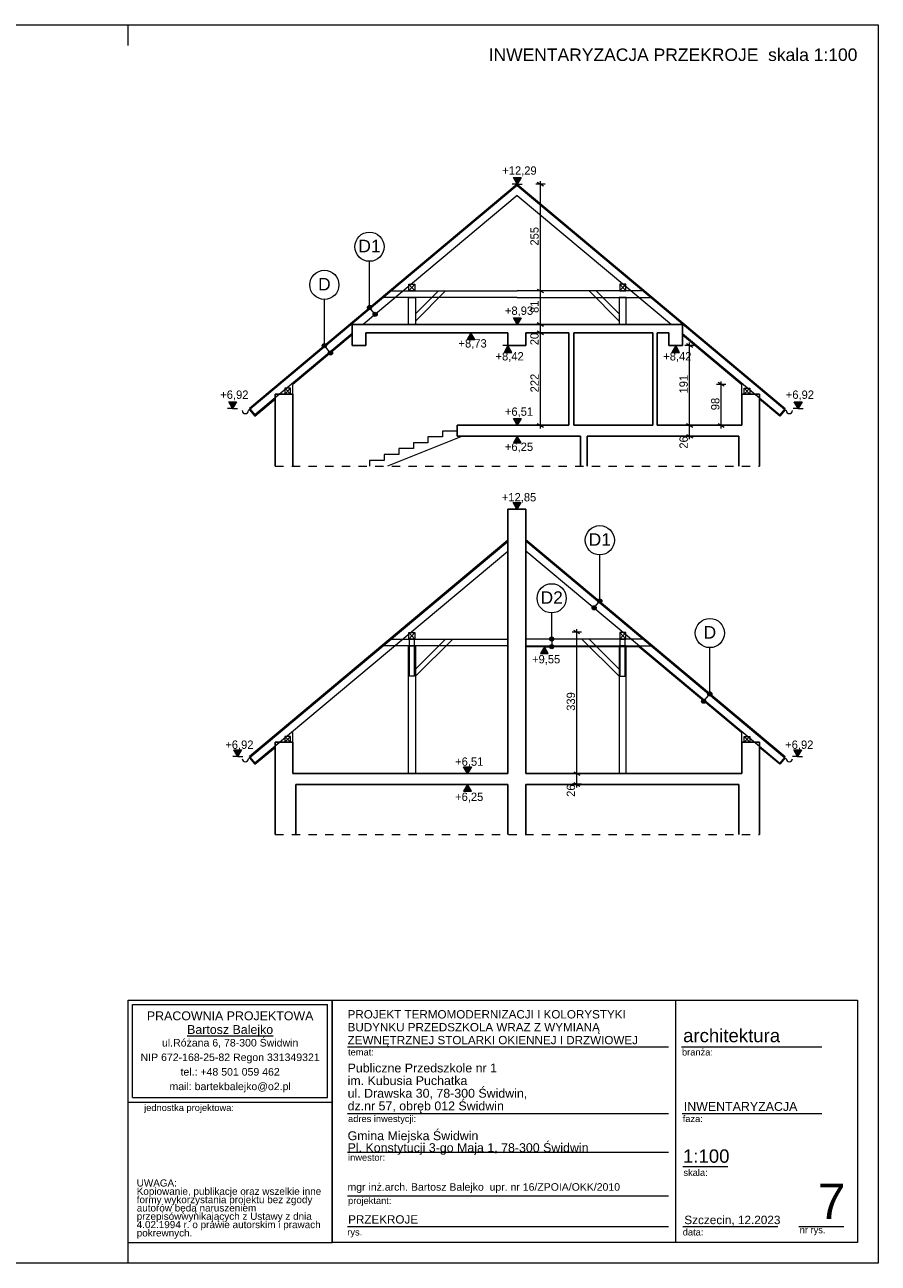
# Model space of a CAD drawing. Extents: x -128160 to 82695, y 7277 to 37028.
# Tile 14 of 14: x 62213 to 82695, y 7328 to 37028. Entities that reach past the tile are written whole.
import ezdxf

# ---------------------------------------------------------------- set-up
doc = ezdxf.new("R2010")
doc.units = 0
doc.header["$MEASUREMENT"] = 0
doc.linetypes.add('Przerywana', pattern=[400, 200, -200])
for name, color, linetype, lineweight in [('A-Opisy_Nr_Pióra__1', 7, 'Continuous', 25), ('Arch opisy_Nr_Pióra__21', 7, 'Continuous', 13), ('ARCH TABELA_Nr_Pióra__1', 7, 'Continuous', 25), ('ARCH TABELA_Nr_Pióra__21', 7, 'Continuous', 13), ('ARCH TABELA_Nr_Pióra__7', 7, 'Continuous', 13), ('Arch wymiary_Nr_Pióra__21', 7, 'Continuous', 13), ('INWENT DACH_Nr_Pióra__21', 7, 'Continuous', 13), ('INWENT KONST. DREWNIANA_Nr_Pióra__21', 7, 'Continuous', 13), ('INWENT OPISY_Nr_Pióra__21', 7, 'Continuous', 13), ('INWENT STROPY_Nr_Pióra__1', 7, 'Continuous', 25), ('INWENT.ŚCIANY_Nr_Pióra__1', 7, 'Continuous', 25), ('Istniejące schody_Nr_Pióra__21', 7, 'Continuous', 13)]:
    doc.layers.add(name, color=color, linetype=linetype, lineweight=lineweight)
doc.layers.add('Arch opisy', color=7, linetype='Continuous')
doc.layers.add('Arch wymiary', color=7, linetype='Continuous')
doc.styles.add('GENERATED_STYLE_1', font='txt')
doc.styles.add('GENERATED_STYLE_4', font='arial.ttf')
doc.styles.add('GENERATED_STYLE_6', font='arial.ttf')
doc.styles.add('GENERATED_STYLE_7', font='arial.ttf')
doc.styles.add('GENERATED_STYLE_8', font='arial.ttf')
doc.styles.add('GENERATED_STYLE_9', font='arial.ttf')
doc.dimstyles.new('GENERATED_STYLE__1', dxfattribs={"dimtxt": 200, "dimasz": 114, "dimexe": 0.18, "dimexo": 0, "dimgap": 0.09, "dimtad": 1, "dimdec": 0, "dimlfac": 0.1, "dimzin": 0, "dimdsep": 46, "dimtxsty": 'GENERATED_STYLE_1', "dimblk": 'ARROWHEAD_2', "dimblk1": 'ARROWHEAD_2', "dimblk2": 'ARROWHEAD_2', "dimcen": 0.09, "dimclrd": 7, "dimclre": 7, "dimclrt": 7, "dimazin": 0, "dimtfac": 1, "dimtdec": 4, "dimtmove": 0, "dimatfit": 3, "dimfxl": 0, "dimtolj": 1, "dimtzin": 0, "dimarcsym": 0})

# ---------------------------------------------------------------- blocks, each defined once
blk = doc.blocks.new('Linia_6', base_point=(69403, 29333))
at = {"layer": 'Arch opisy_Nr_Pióra__21', "linetype": 'Continuous'}
blk.add_line((69403, 29333), (69403, 30441), dxfattribs=at)
blk.add_circle((69403, 30791), 350, dxfattribs=at)
blk = doc.blocks.new('Linia_7', base_point=(69551, 29157))
at = {"layer": 'Arch opisy_Nr_Pióra__21', "linetype": 'Continuous'}
for points in [[(69453, 29333), (69449, 29352), (69439, 29368), (69422, 29379), (69403, 29383), (69384, 29379), (69368, 29368), (69357, 29352), (69353, 29333), (69357, 29314), (69368, 29298), (69384, 29287), (69403, 29283), (69422, 29287), (69439, 29298), (69449, 29314)], [(69601, 29157), (69597, 29176), (69586, 29192), (69570, 29203), (69551, 29207), (69532, 29203), (69515, 29192), (69505, 29176), (69501, 29157), (69505, 29137), (69515, 29121), (69532, 29110), (69551, 29107), (69570, 29110), (69586, 29121), (69597, 29137)]]:
    blk.add_hatch(color=256, dxfattribs=at).paths.add_polyline_path(points, flags=0)
blk.add_line((69519, 29195), (69435, 29295), dxfattribs=at)
for centre in [(69403, 29333), (69551, 29157)]:
    blk.add_circle(centre, 50, dxfattribs=at)
blk = doc.blocks.new('Linia_8', base_point=(70486, 30248))
at = {"layer": 'Arch opisy_Nr_Pióra__21', "linetype": 'Continuous'}
blk.add_line((70486, 30248), (70486, 31356), dxfattribs=at)
blk.add_circle((70486, 31706), 350, dxfattribs=at)
blk = doc.blocks.new('Linia_9', base_point=(70622, 30085))
at = {"layer": 'Arch opisy_Nr_Pióra__21', "linetype": 'Continuous'}
for points in [[(70536, 30248), (70532, 30267), (70521, 30283), (70505, 30294), (70486, 30298), (70467, 30294), (70450, 30283), (70440, 30267), (70436, 30248), (70440, 30229), (70450, 30213), (70467, 30202), (70486, 30198), (70505, 30202), (70521, 30213), (70532, 30229)], [(70672, 30085), (70669, 30104), (70658, 30120), (70641, 30131), (70622, 30135), (70603, 30131), (70587, 30120), (70576, 30104), (70572, 30085), (70576, 30066), (70587, 30049), (70603, 30039), (70622, 30035), (70641, 30039), (70658, 30049), (70669, 30066)]]:
    blk.add_hatch(color=256, dxfattribs=at).paths.add_polyline_path(points, flags=0)
blk.add_line((70590, 30123), (70518, 30210), dxfattribs=at)
for centre in [(70486, 30248), (70622, 30085)]:
    blk.add_circle(centre, 50, dxfattribs=at)
blk = doc.blocks.new('Linia_10', base_point=(78654, 20983))
at = {"layer": 'Arch opisy_Nr_Pióra__21', "linetype": 'Continuous'}
blk.add_line((78654, 20983), (78654, 22091), dxfattribs=at)
blk.add_circle((78654, 22441), 350, dxfattribs=at)
blk = doc.blocks.new('Linia_11', base_point=(78507, 20807))
at = {"layer": 'Arch opisy_Nr_Pióra__21', "linetype": 'Continuous'}
for points in [[(78557, 20807), (78553, 20826), (78542, 20842), (78526, 20853), (78507, 20857), (78488, 20853), (78471, 20842), (78461, 20826), (78457, 20807), (78461, 20787), (78471, 20771), (78488, 20760), (78507, 20757), (78526, 20760), (78542, 20771), (78553, 20787)], [(78704, 20983), (78701, 21002), (78690, 21018), (78673, 21029), (78654, 21033), (78635, 21029), (78619, 21018), (78608, 21002), (78604, 20983), (78608, 20964), (78619, 20948), (78635, 20937), (78654, 20933), (78673, 20937), (78690, 20948), (78701, 20964)]]:
    blk.add_hatch(color=256, dxfattribs=at).paths.add_polyline_path(points, flags=0)
blk.add_line((78539, 20845), (78622, 20945), dxfattribs=at)
for centre in [(78507, 20807), (78654, 20983)]:
    blk.add_circle(centre, 50, dxfattribs=at)
blk = doc.blocks.new('Linia_12', base_point=(76012, 23210))
at = {"layer": 'Arch opisy_Nr_Pióra__21', "linetype": 'Continuous'}
blk.add_line((76012, 23210), (76012, 24317), dxfattribs=at)
blk.add_circle((76012, 24667), 350, dxfattribs=at)
blk = doc.blocks.new('Linia_13', base_point=(75876, 23046))
at = {"layer": 'Arch opisy_Nr_Pióra__21', "linetype": 'Continuous'}
for points in [[(76062, 23210), (76059, 23229), (76048, 23245), (76032, 23256), (76012, 23260), (75993, 23256), (75977, 23245), (75966, 23229), (75962, 23210), (75966, 23190), (75977, 23174), (75993, 23163), (76012, 23160), (76032, 23163), (76048, 23174), (76059, 23190)], [(75926, 23046), (75922, 23065), (75911, 23082), (75895, 23092), (75876, 23096), (75857, 23092), (75841, 23082), (75830, 23065), (75826, 23046), (75830, 23027), (75841, 23011), (75857, 23000), (75876, 22996), (75895, 23000), (75911, 23011), (75922, 23027)]]:
    blk.add_hatch(color=256, dxfattribs=at).paths.add_polyline_path(points, flags=0)
blk.add_line((75908, 23085), (75980, 23171), dxfattribs=at)
for centre in [(76012, 23210), (75876, 23046)]:
    blk.add_circle(centre, 50, dxfattribs=at)
blk = doc.blocks.new('Linia_16', base_point=(74858, 22298))
at = {"layer": 'Arch opisy_Nr_Pióra__21', "linetype": 'Continuous'}
blk.add_line((74858, 22298), (74858, 22925), dxfattribs=at)
blk.add_circle((74858, 23275), 350, dxfattribs=at)
blk = doc.blocks.new('Linia_17', base_point=(74858, 22298))
at = {"layer": 'Arch opisy_Nr_Pióra__21', "linetype": 'Continuous'}
for points in [[(74908, 22298), (74904, 22317), (74893, 22333), (74877, 22344), (74858, 22348), (74839, 22344), (74823, 22333), (74812, 22317), (74808, 22298), (74812, 22279), (74823, 22262), (74839, 22252), (74858, 22248), (74877, 22252), (74893, 22262), (74904, 22279)], [(74908, 22113), (74904, 22132), (74893, 22148), (74877, 22159), (74858, 22163), (74839, 22159), (74823, 22148), (74812, 22132), (74808, 22113), (74812, 22094), (74823, 22077), (74839, 22067), (74858, 22063), (74877, 22067), (74893, 22077), (74904, 22094)]]:
    blk.add_hatch(color=256, dxfattribs=at).paths.add_polyline_path(points, flags=0)
blk.add_line((74858, 22248), (74858, 22163), dxfattribs=at)
for centre in [(74858, 22298), (74858, 22113)]:
    blk.add_circle(centre, 50, dxfattribs=at)
blk = doc.blocks.new('Wymiary_15', base_point=(73809, 29333))
at = {"layer": 'Arch wymiary_Nr_Pióra__21', "linetype": 'Continuous'}
blk.add_hatch(color=256, dxfattribs=at).paths.add_polyline_path([(73809, 29333), (73716, 29173), (73902, 29173)], flags=0)
for p, q in [((73809, 29333), (73689, 29333)), ((73809, 29333), (73716, 29173)), ((73716, 29173), (73902, 29173)), ((73809, 29333), (73929, 29333)), ((73902, 29173), (73809, 29333))]:
    blk.add_line(p, q, dxfattribs=at)
at = {"layer": 'Arch wymiary_Nr_Pióra__21', "insert": (73511, 28941), "char_height": 200, "attachment_point": 7, "style": 'GENERATED_STYLE_1'}
blk.add_mtext('{+8,42}', dxfattribs=at)
blk = doc.blocks.new('Wymiary_16', base_point=(72919, 29643))
at = {"layer": 'Arch wymiary_Nr_Pióra__21', "linetype": 'Continuous'}
blk.add_hatch(color=256, dxfattribs=at).paths.add_polyline_path([(72919, 29643), (72826, 29483), (73012, 29483)], flags=0)
for p, q in [((72919, 29643), (72799, 29643)), ((72919, 29643), (72826, 29483)), ((72826, 29483), (73012, 29483)), ((72919, 29643), (73039, 29643)), ((73012, 29483), (72919, 29643))]:
    blk.add_line(p, q, dxfattribs=at)
at = {"layer": 'Arch wymiary_Nr_Pióra__21', "insert": (72622, 29251), "char_height": 200, "attachment_point": 7, "style": 'GENERATED_STYLE_1'}
blk.add_mtext('{+8,73}', dxfattribs=at)
blk = doc.blocks.new('Wymiary_17', base_point=(77834, 29333))
at = {"layer": 'Arch wymiary_Nr_Pióra__21', "linetype": 'Continuous'}
blk.add_hatch(color=256, dxfattribs=at).paths.add_polyline_path([(77834, 29333), (77741, 29173), (77927, 29173)], flags=0)
for p, q in [((77834, 29333), (77714, 29333)), ((77834, 29333), (77741, 29173)), ((77741, 29173), (77927, 29173)), ((77834, 29333), (77954, 29333)), ((77927, 29173), (77834, 29333))]:
    blk.add_line(p, q, dxfattribs=at)
at = {"layer": 'Arch wymiary_Nr_Pióra__21', "insert": (77536, 28941), "char_height": 200, "attachment_point": 7, "style": 'GENERATED_STYLE_1'}
blk.add_mtext('{+8,42}', dxfattribs=at)
blk = doc.blocks.new('Wymiary_18', base_point=(74034, 29843))
at = {"layer": 'Arch wymiary_Nr_Pióra__21', "linetype": 'Continuous'}
blk.add_hatch(color=256, dxfattribs=at).paths.add_polyline_path([(74034, 29843), (73941, 30003), (74127, 30003)], flags=0)
for p, q in [((74034, 29843), (73941, 30003)), ((73941, 30003), (74127, 30003)), ((74127, 30003), (74034, 29843)), ((74034, 29843), (73914, 29843)), ((74034, 29843), (74154, 29843))]:
    blk.add_line(p, q, dxfattribs=at)
at = {"layer": 'Arch wymiary_Nr_Pióra__21', "insert": (73736, 30035), "char_height": 200, "attachment_point": 7, "style": 'GENERATED_STYLE_1'}
blk.add_mtext('{+8,93}', dxfattribs=at)
blk = doc.blocks.new('Wymiary_19', base_point=(74034, 33203))
at = {"layer": 'Arch wymiary_Nr_Pióra__21', "linetype": 'Continuous'}
blk.add_hatch(color=256, dxfattribs=at).paths.add_polyline_path([(74034, 33203), (73941, 33363), (74127, 33363)], flags=0)
for p, q in [((74034, 33203), (73941, 33363)), ((73941, 33363), (74127, 33363)), ((74127, 33363), (74034, 33203)), ((74034, 33203), (73914, 33203)), ((74034, 33203), (74154, 33203))]:
    blk.add_line(p, q, dxfattribs=at)
at = {"layer": 'Arch wymiary_Nr_Pióra__21', "insert": (73672, 33395), "char_height": 200, "attachment_point": 7, "style": 'GENERATED_STYLE_1'}
blk.add_mtext('{+12,29}', dxfattribs=at)
blk = doc.blocks.new('Wymiary_20', base_point=(74034, 27423))
at = {"layer": 'Arch wymiary_Nr_Pióra__21', "linetype": 'Continuous'}
blk.add_hatch(color=256, dxfattribs=at).paths.add_polyline_path([(74034, 27423), (73941, 27583), (74127, 27583)], flags=0)
for p, q in [((74034, 27423), (73914, 27423)), ((74034, 27423), (73941, 27583)), ((73941, 27583), (74127, 27583)), ((74127, 27583), (74034, 27423)), ((74034, 27423), (74154, 27423))]:
    blk.add_line(p, q, dxfattribs=at)
at = {"layer": 'Arch wymiary_Nr_Pióra__21', "insert": (73736, 27615), "char_height": 200, "attachment_point": 7, "style": 'GENERATED_STYLE_1'}
blk.add_mtext('{+6,51}', dxfattribs=at)
blk = doc.blocks.new('Wymiary_21', base_point=(74034, 27163))
at = {"layer": 'Arch wymiary_Nr_Pióra__21', "linetype": 'Continuous'}
blk.add_hatch(color=256, dxfattribs=at).paths.add_polyline_path([(74034, 27163), (73941, 27003), (74127, 27003)], flags=0)
for p, q in [((74034, 27163), (73914, 27163)), ((74034, 27163), (73941, 27003)), ((74034, 27163), (74154, 27163)), ((74127, 27003), (74034, 27163)), ((73941, 27003), (74127, 27003))]:
    blk.add_line(p, q, dxfattribs=at)
at = {"layer": 'Arch wymiary_Nr_Pióra__21', "insert": (73736, 26771), "char_height": 200, "attachment_point": 7, "style": 'GENERATED_STYLE_1'}
blk.add_mtext('{+6,25}', dxfattribs=at)
blk = doc.blocks.new('*D50')
at = {"layer": 'Arch wymiary_Nr_Pióra__21', "linetype": 'Continuous'}
for p, q in [((78280, 27423), (78055, 27423)), ((78092, 27466), (78242, 27380)), ((78167, 27163), (78167, 27423)), ((78280, 27163), (78055, 27163)), ((78092, 27206), (78242, 27120)), ((78167, 27089), (78167, 27163))]:
    blk.add_line(p, q, dxfattribs=at)
at = {"layer": 'Arch wymiary_Nr_Pióra__21', "char_height": 200, "attachment_point": 7, "rotation": 90, "style": 'GENERATED_STYLE_1'}
for s, insert in [('{191}', (78127, 28186)), ('{26}', (78127, 26863))]:
    blk.add_mtext(s, dxfattribs=dict(at, insert=insert))
blk = doc.blocks.new('ARROWHEAD_2')
at = {"color": 0, "linetype": 'Continuous', "lineweight": 0}
for p, q in [((0, 0), (-1, 0)), ((-0.38, -0.66), (0.38, 0.66))]:
    blk.add_line(p, q, dxfattribs=at)
blk = doc.blocks.new('*D51')
at = {"layer": 'Arch wymiary_Nr_Pióra__21', "linetype": 'Continuous'}
for p, q in [((78167, 29333), (78167, 29406)), ((78280, 29333), (78055, 29333)), ((78242, 29290), (78092, 29376)), ((78167, 27423), (78167, 29333)), ((78280, 27423), (78055, 27423)), ((78092, 27466), (78242, 27380))]:
    blk.add_line(p, q, dxfattribs=at)
at = {"layer": 'Arch wymiary_Nr_Pióra__21', "char_height": 200, "attachment_point": 7, "rotation": 90, "style": 'GENERATED_STYLE_1'}
for s, insert in [('{191}', (78127, 28186)), ('{26}', (78127, 26863))]:
    blk.add_mtext(s, dxfattribs=dict(at, insert=insert))
blk = doc.blocks.new('*D52')
at = {"layer": 'Arch wymiary_Nr_Pióra__21', "linetype": 'Continuous'}
for p, q in [((79038, 28403), (78813, 28403)), ((79001, 28360), (78851, 28446)), ((78926, 28403), (78926, 28476)), ((78926, 27423), (78926, 28403)), ((79038, 27423), (78813, 27423)), ((78851, 27466), (79001, 27380)), ((78926, 27349), (78926, 27423))]:
    blk.add_line(p, q, dxfattribs=at)
at = {"layer": 'Arch wymiary_Nr_Pióra__21', "insert": (78886, 27785), "char_height": 200, "attachment_point": 7, "rotation": 90, "style": 'GENERATED_STYLE_1'}
blk.add_mtext('{98}', dxfattribs=at)
blk = doc.blocks.new('*D53')
at = {"layer": 'Arch wymiary_Nr_Pióra__21', "linetype": 'Continuous'}
for p, q in [((74700, 29643), (74475, 29643)), ((74513, 29686), (74663, 29600)), ((74588, 27423), (74588, 29643)), ((74700, 27423), (74475, 27423)), ((74513, 27466), (74663, 27380)), ((74588, 27349), (74588, 27423))]:
    blk.add_line(p, q, dxfattribs=at)
at = {"layer": 'Arch wymiary_Nr_Pióra__21', "char_height": 200, "attachment_point": 7, "rotation": 90, "style": 'GENERATED_STYLE_1'}
for s, insert in [('{255}', (74548, 31733)), ('{81}', (74548, 30117)), ('{20}', (74548, 29343)), ('{222}', (74548, 28213))]:
    blk.add_mtext(s, dxfattribs=dict(at, insert=insert))
blk = doc.blocks.new('*D54')
at = {"layer": 'Arch wymiary_Nr_Pióra__21', "linetype": 'Continuous'}
for p, q in [((74700, 29843), (74475, 29843)), ((74513, 29886), (74663, 29800)), ((74588, 29643), (74588, 29843)), ((74700, 29643), (74475, 29643)), ((74513, 29686), (74663, 29600))]:
    blk.add_line(p, q, dxfattribs=at)
at = {"layer": 'Arch wymiary_Nr_Pióra__21', "char_height": 200, "attachment_point": 7, "rotation": 90, "style": 'GENERATED_STYLE_1'}
for s, insert in [('{255}', (74548, 31733)), ('{81}', (74548, 30117)), ('{20}', (74548, 29343)), ('{222}', (74548, 28213))]:
    blk.add_mtext(s, dxfattribs=dict(at, insert=insert))
blk = doc.blocks.new('*D55')
at = {"layer": 'Arch wymiary_Nr_Pióra__21', "linetype": 'Continuous'}
for p, q in [((74700, 30648), (74475, 30648)), ((74513, 30691), (74663, 30605)), ((74588, 29843), (74588, 30648)), ((74700, 29843), (74475, 29843)), ((74513, 29886), (74663, 29800))]:
    blk.add_line(p, q, dxfattribs=at)
at = {"layer": 'Arch wymiary_Nr_Pióra__21', "char_height": 200, "attachment_point": 7, "rotation": 90, "style": 'GENERATED_STYLE_1'}
for s, insert in [('{255}', (74548, 31733)), ('{81}', (74548, 30117)), ('{20}', (74548, 29343)), ('{222}', (74548, 28213))]:
    blk.add_mtext(s, dxfattribs=dict(at, insert=insert))
blk = doc.blocks.new('*D56')
at = {"layer": 'Arch wymiary_Nr_Pióra__21', "linetype": 'Continuous'}
for p, q in [((74588, 33203), (74588, 33276)), ((74700, 33203), (74475, 33203)), ((74663, 33160), (74513, 33246)), ((74588, 30648), (74588, 33203)), ((74700, 30648), (74475, 30648)), ((74513, 30691), (74663, 30605))]:
    blk.add_line(p, q, dxfattribs=at)
at = {"layer": 'Arch wymiary_Nr_Pióra__21', "char_height": 200, "attachment_point": 7, "rotation": 90, "style": 'GENERATED_STYLE_1'}
for s, insert in [('{255}', (74548, 31733)), ('{81}', (74548, 30117)), ('{20}', (74548, 29343)), ('{222}', (74548, 28213))]:
    blk.add_mtext(s, dxfattribs=dict(at, insert=insert))
blk = doc.blocks.new('*D57')
at = {"layer": 'Arch wymiary_Nr_Pióra__21', "linetype": 'Continuous'}
for p, q in [((75574, 19073), (75349, 19073)), ((75386, 19116), (75536, 19030)), ((75461, 18813), (75461, 19073)), ((75574, 18813), (75349, 18813)), ((75386, 18856), (75536, 18770)), ((75461, 18739), (75461, 18813))]:
    blk.add_line(p, q, dxfattribs=at)
at = {"layer": 'Arch wymiary_Nr_Pióra__21', "char_height": 200, "attachment_point": 7, "rotation": 90, "style": 'GENERATED_STYLE_1'}
for s, insert in [('{339}', (75421, 20576)), ('{26}', (75421, 18513))]:
    blk.add_mtext(s, dxfattribs=dict(at, insert=insert))
blk = doc.blocks.new('*D58')
at = {"layer": 'Arch wymiary_Nr_Pióra__21', "linetype": 'Continuous'}
for p, q in [((75574, 22463), (75349, 22463)), ((75536, 22420), (75386, 22506)), ((75461, 22463), (75461, 22536)), ((75461, 19073), (75461, 22463)), ((75574, 19073), (75349, 19073)), ((75386, 19116), (75536, 19030))]:
    blk.add_line(p, q, dxfattribs=at)
at = {"layer": 'Arch wymiary_Nr_Pióra__21', "char_height": 200, "attachment_point": 7, "rotation": 90, "style": 'GENERATED_STYLE_1'}
for s, insert in [('{339}', (75421, 20576)), ('{26}', (75421, 18513))]:
    blk.add_mtext(s, dxfattribs=dict(at, insert=insert))
blk = doc.blocks.new('Wymiary_25', base_point=(67201, 27828))
at = {"layer": 'Arch wymiary_Nr_Pióra__21', "linetype": 'Continuous'}
blk.add_hatch(color=256, dxfattribs=at).paths.add_polyline_path([(67201, 27828), (67109, 27988), (67294, 27988)], flags=0)
for p, q in [((67201, 27828), (67109, 27988)), ((67109, 27988), (67294, 27988)), ((67294, 27988), (67201, 27828)), ((67201, 27828), (67081, 27828)), ((67201, 27828), (67321, 27828))]:
    blk.add_line(p, q, dxfattribs=at)
at = {"layer": 'Arch wymiary_Nr_Pióra__21', "insert": (66904, 28020), "char_height": 200, "attachment_point": 7, "style": 'GENERATED_STYLE_1'}
blk.add_mtext('{+6,92}', dxfattribs=at)
blk = doc.blocks.new('Wymiary_26', base_point=(80773, 27828))
at = {"layer": 'Arch wymiary_Nr_Pióra__21', "linetype": 'Continuous'}
blk.add_hatch(color=256, dxfattribs=at).paths.add_polyline_path([(80773, 27828), (80680, 27988), (80866, 27988)], flags=0)
for p, q in [((80773, 27828), (80680, 27988)), ((80680, 27988), (80866, 27988)), ((80866, 27988), (80773, 27828)), ((80773, 27828), (80653, 27828)), ((80773, 27828), (80893, 27828))]:
    blk.add_line(p, q, dxfattribs=at)
at = {"layer": 'Arch wymiary_Nr_Pióra__21', "insert": (80476, 28020), "char_height": 200, "attachment_point": 7, "style": 'GENERATED_STYLE_1'}
blk.add_mtext('{+6,92}', dxfattribs=at)

msp = doc.modelspace()

# ---------------------------------------------------------------- hatches: boundary and pattern name
at = {"layer": 'Arch wymiary_Nr_Pióra__21', "linetype": 'Continuous'}
for points in [[(74023.8, 25412.8), (73931, 25572.8), (74116.6, 25572.8)], [(74684.1, 22112.8), (74591.3, 21952.8), (74776.9, 21952.8)], [(67323.5, 19478.4), (67230.7, 19638.4), (67416.3, 19638.4)], [(80758.8, 19478.4), (80666, 19638.4), (80851.6, 19638.4)], [(72838.2, 19072.8), (72745.4, 19232.8), (72931, 19232.8)], [(72838.2, 18812.8), (72745.4, 18652.8), (72931, 18652.8)]]:
    msp.add_hatch(color=256, dxfattribs=at).paths.add_polyline_path(points, flags=0)

# ---------------------------------------------------------------- linework, layer by layer
at = {"layer": 'ARCH TABELA_Nr_Pióra__21', "linetype": 'Continuous'}
for p, q in [((40895, 37028.4), (82695, 37028.4)), ((64695, 36528.4), (64695, 37028.4)), ((64695, 36528.4), (64695, 37028.4)), ((64695, 36528.4), (64695, 37028.4)), ((82695, 37028.4), (82695, 7328.4)), ((64695, 13639.5), (82195, 13639.5)), ((64695, 7828.4), (64695, 13639.5)), ((64695, 11192.7), (64695, 13639.5)), ((64695, 13639.5), (69588.6, 13639.5)), ((64801.3, 13533.1), (69482.2, 13533.1)), ((64801.3, 11299.1), (64801.3, 13533.1)), ((69482.2, 11299.1), (69482.2, 13533.1)), ((69588.6, 11192.7), (69588.6, 13639.5)), ((69588.6, 13639.5), (69588.6, 7828.4)), ((77833.3, 13639.5), (77833.3, 7828.4)), ((82195, 13639.5), (82195, 7828.4)), ((69588.6, 7828.4), (69588.6, 13239.5)), ((69960.8, 12518.9), (77660.6, 12518.9)), ((77972.6, 12518.9), (81339.9, 12518.9)), ((64801.3, 11299.1), (69482.2, 11299.1)), ((64695, 11192.7), (69588.6, 11192.7)), ((69960.8, 10918.4), (77660.6, 10918.4)), ((77990, 10918.4), (81339.9, 10918.4)), ((69960.8, 9990.4), (77660.6, 9990.4)), ((78001.8, 9646.2), (79081.5, 9646.2)), ((69960.8, 8946.2), (77660.6, 8946.2)), ((69960.8, 8210.8), (77660.6, 8210.8)), ((78001.8, 8210.8), (80283.6, 8210.8)), ((80792.3, 8210.8), (81871.9, 8210.8)), ((64695, 7828.4), (69588.6, 7828.4)), ((64695, 7328.4), (64695, 7828.4)), ((64695, 7328.4), (64695, 7828.4)), ((64695, 7328.4), (64695, 7828.4)), ((82195, 7828.4), (69588.6, 7828.4)), ((82695, 7328.4), (40895, 7328.4))]:
    msp.add_line(p, q, dxfattribs=at)
at = {"layer": 'Arch wymiary_Nr_Pióra__21', "linetype": 'Continuous'}
for p, q in [((73931, 25572.8), (74116.6, 25572.8)), ((74023.8, 25412.8), (73931, 25572.8)), ((74116.6, 25572.8), (74023.8, 25412.8)), ((74023.8, 25412.8), (73903.8, 25412.8)), ((74023.8, 25412.8), (74143.8, 25412.8)), ((74684.1, 22112.8), (74564.1, 22112.8)), ((74684.1, 22112.8), (74591.3, 21952.8)), ((74776.9, 21952.8), (74684.1, 22112.8)), ((74684.1, 22112.8), (74804.1, 22112.8)), ((74591.3, 21952.8), (74776.9, 21952.8)), ((67230.7, 19638.4), (67416.3, 19638.4)), ((67323.5, 19478.4), (67230.7, 19638.4)), ((67416.3, 19638.4), (67323.5, 19478.4)), ((80666, 19638.4), (80851.6, 19638.4)), ((80758.8, 19478.4), (80666, 19638.4)), ((80851.6, 19638.4), (80758.8, 19478.4)), ((67323.5, 19478.4), (67203.5, 19478.4)), ((67323.5, 19478.4), (67443.5, 19478.4)), ((80758.8, 19478.4), (80638.8, 19478.4)), ((80758.8, 19478.4), (80878.8, 19478.4)), ((72838.2, 19072.8), (72718.2, 19072.8)), ((72745.4, 19232.8), (72931, 19232.8)), ((72838.2, 19072.8), (72745.4, 19232.8)), ((72931, 19232.8), (72838.2, 19072.8)), ((72838.2, 19072.8), (72958.2, 19072.8)), ((72838.2, 18812.8), (72718.2, 18812.8)), ((72838.2, 18812.8), (72745.4, 18652.8)), ((72931, 18652.8), (72838.2, 18812.8)), ((72838.2, 18812.8), (72958.2, 18812.8)), ((72745.4, 18652.8), (72931, 18652.8))]:
    msp.add_line(p, q, dxfattribs=at)
at = {"layer": 'INWENT DACH_Nr_Pióra__21', "linetype": 'Continuous'}
for p, q in [((74033.8, 33202.8), (67602.8, 27828.4)), ((74033.8, 33202.8), (80464.8, 27828.4)), ((70068.8, 29589.5), (68648.8, 28402.8)), ((77998.8, 29589.5), (79418.8, 28402.8)), ((68648.8, 28172.8), (68648.8, 28402.8)), ((79418.8, 28172.8), (79418.8, 28402.8)), ((67731.7, 27642.9), (68218.8, 28050)), ((80335.9, 27642.9), (79848.8, 28050)), ((67618.8, 27809.2), (67580.4, 27777.2)), ((67618.8, 27809.2), (67602.8, 27828.4)), ((67603.5, 27796.4), (67731.7, 27642.9)), ((80464.2, 27796.4), (80335.9, 27642.9)), ((80448.8, 27809.2), (80464.8, 27828.4)), ((80448.8, 27809.2), (80487.2, 27777.2)), ((73808.8, 24664.8), (67602.8, 19478.4)), ((74238.8, 24681.5), (80464.8, 19478.4)), ((76953.8, 22112.8), (74238.8, 22112.8)), ((76953.8, 22112.8), (79418.8, 20052.8)), ((76953.8, 22112.8), (79418.8, 20052.8)), ((68648.8, 19822.8), (68648.8, 20052.8)), ((79418.8, 19822.8), (79418.8, 20052.8)), ((67731.7, 19292.9), (68218.8, 19700)), ((80335.9, 19292.9), (79848.8, 19700)), ((67618.8, 19459.2), (67580.4, 19427.2)), ((67618.8, 19459.2), (67602.8, 19478.4)), ((67603.5, 19446.4), (67731.7, 19292.9)), ((80464.2, 19446.4), (80335.9, 19292.9)), ((80448.8, 19459.2), (80464.8, 19478.4)), ((80448.8, 19459.2), (80487.2, 19427.2))]:
    msp.add_line(p, q, dxfattribs=at)
for centre in [(67505.4, 27777.2), (80562.2, 27777.2), (67505.4, 19427.2), (80562.2, 19427.2)]:
    msp.add_arc(centre, 75, 180, 0, dxfattribs=at)
at = {"layer": 'INWENT KONST. DREWNIANA_Nr_Pióra__21', "linetype": 'Continuous'}
for p, q in [((74033.8, 33170.2), (67618.8, 27809.2)), ((74033.8, 33170.2), (80448.8, 27809.2)), ((74033.8, 32935.7), (70332.9, 29842.8)), ((74033.8, 32935.7), (77734.7, 29842.8)), ((71015.5, 30647.8), (74033.8, 30647.8)), ((71433.8, 30647.8), (71433.8, 30807.8)), ((71433.8, 30807.8), (71573.8, 30807.8)), ((71573.8, 30647.8), (71433.8, 30807.8)), ((71433.8, 30647.8), (71573.8, 30807.8)), ((71573.8, 30647.8), (71433.8, 30647.8)), ((71573.8, 30807.8), (71573.8, 30647.8)), ((71588.8, 29923.1), (72313.5, 30647.8)), ((71588.8, 30092.8), (72143.8, 30647.8)), ((77052.1, 30647.8), (74033.8, 30647.8)), ((76478.8, 29923.1), (75754.1, 30647.8)), ((76478.8, 30092.8), (75923.8, 30647.8)), ((76633.8, 30807.8), (76493.8, 30807.8)), ((76493.8, 30807.8), (76493.8, 30647.8)), ((76493.8, 30647.8), (76633.8, 30807.8)), ((76633.8, 30647.8), (76493.8, 30807.8)), ((76493.8, 30647.8), (76633.8, 30647.8)), ((76633.8, 30647.8), (76633.8, 30807.8)), ((74033.8, 30487.8), (70824, 30487.8)), ((71418.8, 30487.8), (71588.8, 30487.8)), ((71418.8, 29842.8), (71418.8, 30487.8)), ((71588.8, 30487.8), (71588.8, 29842.8)), ((74033.8, 30487.8), (77243.6, 30487.8)), ((76648.8, 30487.8), (76478.8, 30487.8)), ((76478.8, 30487.8), (76478.8, 29842.8)), ((76648.8, 29842.8), (76648.8, 30487.8)), ((70068.8, 29622.1), (67734.2, 27671.1)), ((77998.8, 29622.1), (80333.4, 27671.1)), ((68593.8, 28312.8), (68453.8, 28312.8)), ((68453.8, 28312.8), (68453.8, 28172.8)), ((68453.8, 28172.8), (68593.8, 28312.8)), ((68593.8, 28172.8), (68453.8, 28312.8)), ((68593.8, 28172.8), (68593.8, 28312.8)), ((79473.8, 28172.8), (79473.8, 28312.8)), ((79473.8, 28312.8), (79613.8, 28312.8)), ((79613.8, 28172.8), (79473.8, 28312.8)), ((79473.8, 28172.8), (79613.8, 28312.8)), ((79613.8, 28312.8), (79613.8, 28172.8)), ((68453.8, 28172.8), (68593.8, 28172.8)), ((79613.8, 28172.8), (79473.8, 28172.8)), ((67618.8, 27809.2), (67734.2, 27671.1)), ((80448.8, 27809.2), (80333.4, 27671.1)), ((73808.8, 24632.2), (67618.8, 19459.2)), ((73808.8, 24397.6), (67734.2, 19321.1)), ((74238.8, 24648.9), (80448.8, 19459.2)), ((74238.8, 24414.3), (80333.4, 19321.1)), ((71015.5, 22297.8), (73808.8, 22297.8)), ((71433.8, 22297.8), (71433.8, 22457.8)), ((71433.8, 22457.8), (71573.8, 22457.8)), ((71573.8, 22297.8), (71433.8, 22457.8)), ((71433.8, 22297.8), (71573.8, 22457.8)), ((71573.8, 22297.8), (71433.8, 22297.8)), ((71443.8, 21403.1), (71443.8, 22297.8)), ((71563.8, 21403.1), (71563.8, 22297.8)), ((71573.8, 22457.8), (71573.8, 22297.8)), ((71588.8, 21403.1), (72483.5, 22297.8)), ((71588.8, 21572.8), (72313.8, 22297.8)), ((77052.1, 22297.8), (74238.8, 22297.8)), ((76478.8, 21403.1), (75584.1, 22297.8)), ((76478.8, 21572.8), (75753.8, 22297.8)), ((76633.8, 22457.8), (76493.8, 22457.8)), ((76493.8, 22457.8), (76493.8, 22297.8)), ((76493.8, 22297.8), (76633.8, 22457.8)), ((76633.8, 22297.8), (76493.8, 22457.8)), ((76493.8, 22297.8), (76633.8, 22297.8)), ((76503.8, 21403.1), (76503.8, 22297.8)), ((76623.8, 21403.1), (76623.8, 22297.8)), ((76633.8, 22297.8), (76633.8, 22457.8)), ((73808.8, 22137.8), (70824, 22137.8)), ((71418.8, 19072.8), (71418.8, 22137.8)), ((71418.8, 22137.8), (71588.8, 22137.8)), ((71588.8, 22137.8), (71588.8, 19072.8)), ((74238.8, 22137.8), (77243.6, 22137.8)), ((76648.8, 22137.8), (76478.8, 22137.8)), ((76478.8, 22137.8), (76478.8, 19072.8)), ((76648.8, 19072.8), (76648.8, 22137.8)), ((71563.8, 21403.1), (71443.8, 21403.1)), ((76503.8, 21403.1), (76623.8, 21403.1)), ((68593.8, 19962.8), (68453.8, 19962.8)), ((68453.8, 19962.8), (68453.8, 19822.8)), ((68453.8, 19822.8), (68593.8, 19962.8)), ((68593.8, 19822.8), (68453.8, 19962.8)), ((68593.8, 19822.8), (68593.8, 19962.8)), ((79473.8, 19822.8), (79473.8, 19962.8)), ((79473.8, 19962.8), (79613.8, 19962.8)), ((79613.8, 19822.8), (79473.8, 19962.8)), ((79473.8, 19822.8), (79613.8, 19962.8)), ((79613.8, 19962.8), (79613.8, 19822.8)), ((68453.8, 19822.8), (68593.8, 19822.8)), ((79613.8, 19822.8), (79473.8, 19822.8)), ((67618.8, 19459.2), (67734.2, 19321.1)), ((80448.8, 19459.2), (80333.4, 19321.1))]:
    msp.add_line(p, q, dxfattribs=at)
at = {"layer": 'INWENT OPISY_Nr_Pióra__21', "linetype": 'Przerywana'}
for p, q in [((68218.8, 26442.8), (79848.8, 26442.8)), ((68218.8, 17612.8), (79848.8, 17612.8))]:
    msp.add_line(p, q, dxfattribs=at)
at = {"layer": 'INWENT STROPY_Nr_Pióra__1', "linetype": 'Continuous'}
for p, q in [((70068.8, 29842.8), (77998.8, 29842.8)), ((70068.8, 29332.8), (70068.8, 29842.8)), ((77998.8, 29332.8), (77998.8, 29842.8)), ((70398.8, 29642.8), (73808.8, 29642.8)), ((70398.8, 29332.8), (70398.8, 29642.8)), ((73808.8, 29332.8), (73808.8, 29642.8)), ((74238.8, 29332.8), (74238.8, 29642.8)), ((74238.8, 29642.8), (75268.8, 29642.8)), ((75388.8, 29642.8), (77288.8, 29642.8)), ((77388.8, 29642.8), (77668.8, 29642.8)), ((77668.8, 29332.8), (77668.8, 29642.8)), ((70398.8, 29332.8), (70068.8, 29332.8)), ((73808.8, 29332.8), (74238.8, 29332.8)), ((77668.8, 29332.8), (77998.8, 29332.8)), ((72588.8, 27422.8), (75268.8, 27422.8)), ((72588.8, 27162.8), (72588.8, 27422.8)), ((75388.8, 27422.8), (77288.8, 27422.8)), ((77388.8, 27422.8), (79418.8, 27422.8)), ((72588.8, 27162.8), (75548.8, 27162.8)), ((75708.8, 27162.8), (79348.8, 27162.8)), ((68648.8, 19072.8), (73808.8, 19072.8)), ((74238.8, 19072.8), (79418.8, 19072.8)), ((68718.8, 18812.8), (73808.8, 18812.8)), ((74238.8, 18812.8), (79348.8, 18812.8))]:
    msp.add_line(p, q, dxfattribs=at)
at = {"layer": 'INWENT.ŚCIANY_Nr_Pióra__1', "linetype": 'Continuous'}
for p, q in [((75268.8, 27422.8), (75268.8, 29642.8)), ((75388.8, 27422.8), (75388.8, 29642.8)), ((77288.8, 27422.8), (77288.8, 29642.8)), ((77388.8, 27422.8), (77388.8, 29642.8)), ((68218.8, 28172.8), (68218.8, 26442.8)), ((68648.8, 28172.8), (68218.8, 28172.8)), ((68648.8, 26442.8), (68648.8, 28172.8)), ((79418.8, 27422.8), (79418.8, 28172.8)), ((79418.8, 28172.8), (79848.8, 28172.8)), ((79848.8, 26442.8), (79848.8, 28172.8)), ((75548.8, 26442.8), (75548.8, 27162.8)), ((75708.8, 26442.8), (75708.8, 27162.8)), ((79348.8, 27162.8), (79348.8, 26442.8)), ((73808.8, 19072.8), (73808.8, 25412.8)), ((74238.8, 25412.8), (73808.8, 25412.8)), ((74238.8, 19072.8), (74238.8, 25412.8)), ((68218.8, 19822.8), (68218.8, 17612.8)), ((68648.8, 19822.8), (68218.8, 19822.8)), ((68648.8, 19072.8), (68648.8, 19822.8)), ((79418.8, 19072.8), (79418.8, 19822.8)), ((79418.8, 19822.8), (79848.8, 19822.8)), ((79848.8, 17612.8), (79848.8, 19822.8)), ((68718.8, 18812.8), (68718.8, 17612.8)), ((73808.8, 17612.8), (73808.8, 18812.8)), ((74238.8, 17612.8), (74238.8, 18812.8)), ((79348.8, 18812.8), (79348.8, 17612.8))]:
    msp.add_line(p, q, dxfattribs=at)
at = {"layer": 'Istniejące schody_Nr_Pióra__21', "linetype": 'Continuous'}
for p, q in [((72588.8, 27422.8), (72588.8, 27282.8)), ((72719.6, 27162.8), (70919.6, 26442.8)), ((72238.8, 27142.8), (71888.8, 27142.8)), ((71888.8, 27142.8), (71888.8, 27002.8)), ((72588.8, 27282.8), (72238.8, 27282.8)), ((72238.8, 27282.8), (72238.8, 27142.8)), ((71538.8, 26862.8), (71188.8, 26862.8)), ((71188.8, 26862.8), (71188.8, 26722.8)), ((71888.8, 27002.8), (71538.8, 27002.8)), ((71538.8, 27002.8), (71538.8, 26862.8)), ((70838.8, 26582.8), (70488.8, 26582.8)), ((70488.8, 26582.8), (70488.8, 26442.8)), ((71188.8, 26722.8), (70838.8, 26722.8)), ((70838.8, 26722.8), (70838.8, 26582.8))]:
    msp.add_line(p, q, dxfattribs=at)

# ---------------------------------------------------------------- block references
at = {"layer": 'Arch opisy', "linetype": 'Continuous'}
for name, p in [('Linia_8', (70485.8, 30248.1)), ('Linia_6', (69403.3, 29333.1)), ('Linia_9', (70622.4, 30084.7)), ('Linia_7', (69550.8, 29156.6)), ('Linia_12', (76012.5, 23209.5)), ('Linia_16', (74857.9, 22297.8)), ('Linia_13', (75876, 23046.2)), ('Linia_10', (78654.3, 20983.1)), ('Linia_17', (74857.9, 22297.8)), ('Linia_11', (78506.8, 20806.6))]:
    msp.add_blockref(name, p, dxfattribs=at)
at = {"layer": 'Arch wymiary', "linetype": 'Continuous'}
for name, p in [('Wymiary_19', (74033.8, 33202.8)), ('Wymiary_18', (74033.8, 29842.8)), ('Wymiary_16', (72919.1, 29642.8)), ('Wymiary_15', (73808.8, 29332.8)), ('Wymiary_17', (77833.8, 29332.8)), ('Wymiary_25', (67201.4, 27828.4)), ('Wymiary_26', (80773.1, 27828.4)), ('Wymiary_20', (74033.8, 27422.8)), ('Wymiary_21', (74033.8, 27162.8))]:
    msp.add_blockref(name, p, dxfattribs=at)

# ---------------------------------------------------------------- texts
at = {"layer": 'A-Opisy_Nr_Pióra__1', "linetype": 'Continuous', "insert": (82195, 36459.8), "char_height": 300, "attachment_point": 3, "style": 'GENERATED_STYLE_9'}
msp.add_mtext('{INWENTARYZACJA PRZEKROJE  skala 1:100}', dxfattribs=at)
at = {"layer": 'Arch opisy_Nr_Pióra__21', "linetype": 'Continuous', "char_height": 300, "attachment_point": 2, "style": 'GENERATED_STYLE_4'}
for s, insert in [('{D1}', (70485.8, 31872.7)), ('{D}', (69403.3, 30957.8)), ('{D1}', (76012.5, 24834.2)), ('{D2}', (74857.9, 23442.2)), ('{D}', (78654.3, 22607.8))]:
    msp.add_mtext(s, dxfattribs=dict(at, insert=insert))
at = {"layer": 'ARCH TABELA_Nr_Pióra__1', "linetype": 'Continuous', "insert": (69960.8, 9929.1), "char_height": 212.766, "attachment_point": 7, "line_spacing_factor": 0.807442, "style": 'GENERATED_STYLE_6'}
msp.add_mtext('{Gmina Miejska Świdwin\\PPl. Konstytucji 3-go Maja 1, 78-300 Świdwin}', dxfattribs=at)
at = {"layer": 'ARCH TABELA_Nr_Pióra__7', "linetype": 'Continuous'}
for s, insert, char_height, attachment_point, line_spacing_factor, style in [('{PRACOWNIA PROJEKTOWA\\P\\LBartosz Balejko}', (67141.8, 13368.2), 212.766, 2, 0.926719, 'GENERATED_STYLE_8'), ('{PROJEKT TERMOMODERNIZACJI I KOLORYSTYKI\\PBUDYNKU PRZEDSZKOLA WRAZ Z WYMIANĄ \\PZEWNĘTRZNEJ STOLARKI OKIENNEJ I DRZWIOWEJ }', (69960.8, 12518.7), 200, 7, 0.927967, 'GENERATED_STYLE_7'), ('{Publiczne Przedszkole nr 1\\Pim. Kubusia Puchatka\\Pul. Drawska 30, 78-300 Świdwin, \\Pdz.nr 57, obręb 012 Świdwin}', (69960.8, 10930.1), 212.766, 7, 0.855122, 'GENERATED_STYLE_6')]:
    msp.add_mtext(s, dxfattribs=dict(at, insert=insert, char_height=char_height, attachment_point=attachment_point, line_spacing_factor=line_spacing_factor, style=style))
for s, insert, char_height, attachment_point, style in [('{architektura}', (78011.3, 12948.5), 319.16, 1, 'GENERATED_STYLE_6'), ('{branża:}', (77984.4, 12470.1), 159.58, 1, 'GENERATED_STYLE_6'), ('{temat:}', (69971.5, 12470.1), 159.58, 1, 'GENERATED_STYLE_6'), ('{jednostka projektowa:}', (65077.9, 11138.1), 159.58, 1, 'GENERATED_STYLE_6'), ('{INWENTARYZACJA}', (78028.7, 11195.3), 212.84, 1, 'GENERATED_STYLE_6'), ('{adres inwestycji:}', (69971.5, 10873.4), 159.58, 1, 'GENERATED_STYLE_6'), ('{faza:}', (78001.8, 10873.4), 159.58, 1, 'GENERATED_STYLE_6'), ('{inwestor:}', (69971.5, 9945.3), 159.58, 1, 'GENERATED_STYLE_6'), ('{1:100}', (78009.1, 10057.4), 319.16, 1, 'GENERATED_STYLE_6'), ('{skala:}', (78019.5, 9581.9), 159.58, 1, 'GENERATED_STYLE_6'), ('{mgr inż.arch. Bartosz Balejko  upr. nr 16/ZPOIA/OKK/2010}', (69958.6, 9248), 180, 1, 'GENERATED_STYLE_6'), ('{7}', (81907.7, 9239.5), 851.16, 3, 'GENERATED_STYLE_6'), ('{projektant:}', (69971.5, 8909.7), 159.58, 1, 'GENERATED_STYLE_6'), ('{PRZEKROJE}', (69974.6, 8479.3), 200, 1, 'GENERATED_STYLE_7'), ('{Szczecin, 12.2023}', (78040.5, 8468.1), 202.128, 1, 'GENERATED_STYLE_6'), ('{rys.}', (69953.6, 8153.6), 159.58, 1, 'GENERATED_STYLE_6'), ('{data:}', (78003.2, 8153.6), 159.58, 1, 'GENERATED_STYLE_6'), ('{nr rys.}', (80810, 8207), 159.58, 1, 'GENERATED_STYLE_6')]:
    msp.add_mtext(s, dxfattribs=dict(at, insert=insert, char_height=char_height, attachment_point=attachment_point, style=style))
at = {"layer": 'ARCH TABELA_Nr_Pióra__7', "linetype": 'Continuous', "style": 'GENERATED_STYLE_6'}
for s, insert, char_height, width, attachment_point, line_spacing_factor in [('{ul.Różana 6, 78-300 Świdwin\\PNIP 672-168-25-82 Regon 331349321\\Ptel.: +48 501 059 462\\Pmail: bartekbalejko@o2.pl}', (67141.8, 12706.3), 180.852, 7974.447, 2, 1.156383), ('{UWAGA:\\PKopiowanie, publikacje oraz wszelkie inne formy wykorzystania projektu bez zgody autorów będą naruszeniem przepisówwynikających z Ustawy z dnia 4.02.1994 r. o prawie autorskim i prawach pokrewnych.}', (64900.1, 9338.1), 170.2128, 4483.408, 1, 0.703415)]:
    msp.add_mtext(s, dxfattribs=dict(at, insert=insert, char_height=char_height, width=width, attachment_point=attachment_point, line_spacing_factor=line_spacing_factor))
at = {"layer": 'Arch wymiary_Nr_Pióra__21', "linetype": 'Continuous', "char_height": 200, "attachment_point": 7, "style": 'GENERATED_STYLE_1'}
for s, insert in [('{+12,85}', (73662.4, 25560.9)), ('{+9,55}', (74386.7, 21676.9)), ('{+6,92}', (67026.1, 19626.5)), ('{+6,92}', (80461.4, 19626.5)), ('{+6,51}', (72540.8, 19220.9)), ('{+6,25}', (72540.8, 18376.9))]:
    msp.add_mtext(s, dxfattribs=dict(at, insert=insert))

# ---------------------------------------------------------------- dimensions: what is measured, and where the dimension line sits
at = {"layer": 'Arch wymiary', "linetype": 'Continuous'}
for base, p1, p2, picture, middle in [((74587.5227, 27422.8298), (75103.1703, 30647.8298), (74033.8036, 33202.8148), '*D56', (74447.5227, 31960.9793)), ((74587.5, 27422.8), (74587.5, 27422.8), (74554.6, 29642.8), '*D53', (74447.5, 28440.5)), ((74587.5, 27422.8), (74554.6, 29642.8), (74993.5, 29842.8), '*D54', (74447.5, 29495.2)), ((74587.5226617, 27422.829765), (74993.4579977, 29842.829765), (75103.1702507, 30647.829765), '*D55', (74447.5226617, 30269.1007665)), ((78167.1, 27162.8), (77388.8, 27422.8), (77668.8, 29332.8), '*D51', (78027.1, 28413.5)), ((78167.1, 27162.8), (78267.7, 27162.8), (77388.8, 27422.8), '*D50', (78027.1, 27015.2)), ((78926, 27422.8), (79418.8, 27422.8), (79418.8, 28402.8), '*D52', (78786, 27936.6)), ((75461.1, 18812.8), (74238.8, 19072.8), (75204, 22462.8), '*D58', (75321.1, 20803.5)), ((75461.1, 18812.8), (74238.8, 18812.8), (74238.8, 19072.8), '*D57', (75321.1, 18665.2))]:
    dim = msp.add_linear_dim(base=base, p1=p1, p2=p2, angle=90, dimstyle='GENERATED_STYLE__1', dxfattribs=at)
    dim.commit()
    dim.dimension.update_dxf_attribs({"geometry": picture, "text_midpoint": middle})

doc.saveas('drawing.dxf')
